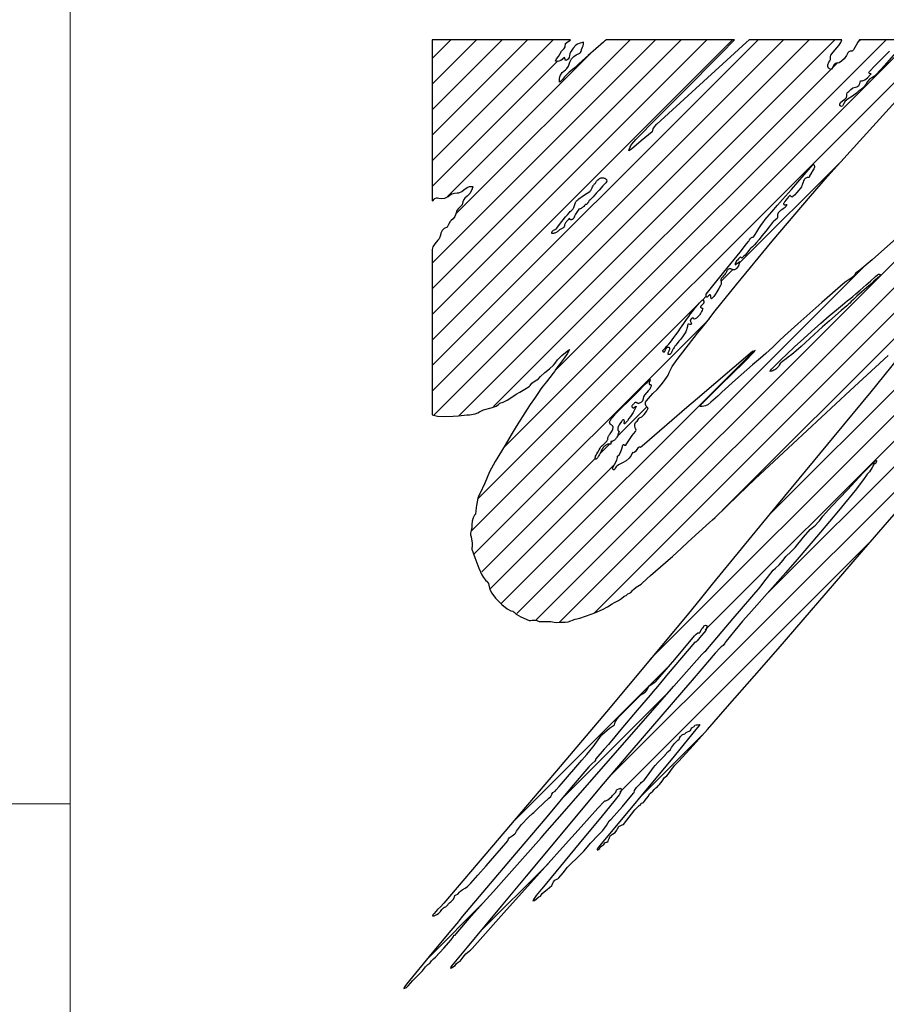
# Model space of a CAD drawing. Header units: millimetres. Extents: x 0 to 594, y 0 to 420.
# Tile 4 of 118: x 208 to 218, y 21 to 33. Entities that reach past the tile are written whole.
import ezdxf

# ---------------------------------------------------------------- set-up
doc = ezdxf.new("R2010")
doc.units = ezdxf.units.MM
doc.header["$LTSCALE"] = 0.257233
doc.layers.add('NoLayerName_001', color=7, linetype='Continuous')

msp = doc.modelspace()

# ---------------------------------------------------------------- linework, layer by layer
at = {"layer": 'NoLayerName_001', "color": 2, "linetype": 'Continuous', "lineweight": 13}
for p, q in [((208.5985, 42.4268), (208.5985, 14.1423)), ((208.5985, 23.5705), (176.7784, 23.5705))]:
    msp.add_line(p, q, dxfattribs=at)
at = {"layer": 'NoLayerName_001', "color": 7, "linetype": 'Continuous', "lineweight": 25}
for p, q in [((212.8412, 32.3073), (213.061, 32.527)), ((212.8412, 32.0073), (213.361, 32.527)), ((212.8412, 31.7073), (213.661, 32.527)), ((212.8412, 31.4073), (213.961, 32.527)), ((212.8412, 31.1073), (214.261, 32.527)), ((212.8412, 29.9072), (215.461, 32.527)), ((212.8412, 29.6072), (215.761, 32.527)), ((212.8412, 29.3072), (216.061, 32.527)), ((212.8412, 29.0072), (216.361, 32.527)), ((212.8412, 28.7072), (216.661, 32.527)), ((212.8412, 28.4072), (216.961, 32.527)), ((212.8608, 28.1269), (217.261, 32.527)), ((213.1195, 30.4856), (215.161, 32.527)), ((213.1534, 28.1195), (217.561, 32.527)), ((213.3781, 27.1441), (218.761, 32.527)), ((213.6742, 27.7402), (218.461, 32.527)), ((214.2841, 28.6501), (218.161, 32.527)), ((214.3335, 25.6995), (221.161, 32.527)), ((214.7431, 25.8091), (221.461, 32.527)), ((215.4018, 25.2678), (222.661, 32.527)), ((216.2425, 27.0085), (221.761, 32.527)), ((216.7901, 26.9561), (222.361, 32.527)), ((217.8285, 32.4946), (217.861, 32.527)), ((213.0234, 30.6895), (214.7226, 32.3886)), ((212.8412, 30.8073), (214.3132, 32.2792)), ((213.5629, 28.2289), (217.5962, 32.2623)), ((214.0514, 25.7175), (220.5702, 32.2363)), ((216.7691, 26.0351), (222.9965, 32.2625)), ((216.0413, 25.6073), (222.1994, 31.7653)), ((216.4458, 29.9118), (217.6508, 31.1168)), ((213.8338, 25.7998), (217.8893, 29.8553)), ((216.2262, 29.6923), (216.3668, 29.8329)), ((216.0099, 29.4759), (216.054, 29.52)), ((213.3039, 26.77), (215.9676, 29.4337)), ((213.3286, 26.4947), (216.087, 29.253)), ((214.9029, 23.8689), (220.0165, 28.9825)), ((213.6511, 25.9171), (216.6146, 28.8806)), ((215.0094, 27.8754), (215.3612, 28.2272)), ((214.8064, 27.6724), (214.9205, 27.7866)), ((214.9369, 27.8029), (214.9556, 27.8216)), ((213.4231, 26.2891), (214.752, 27.618)), ((213.5232, 26.0892), (214.9763, 27.5424)), ((215.0407, 23.7067), (218.0036, 26.6696)), ((213.7945, 23.3605), (215.6132, 25.1792)), ((214.3662, 23.6322), (215.6347, 24.9007)), ((215.2653, 23.6312), (216.0101, 24.376)), ((213.398, 22.064), (214.2009, 22.8669)), ((212.7985, 21.7645), (213.4526, 22.4186)), ((213.2523, 21.8885), (213.0758, 21.6775))]:
    msp.add_line(p, q, dxfattribs=at)
for points in [[(214.447, 32.3214), (214.4348, 32.3016), (214.4239, 32.293), (214.4085, 32.2853), (214.3999, 32.2978), (214.3934, 32.3189), (214.3794, 32.3117), (214.3655, 32.2963), (214.3511, 32.2842), (214.3277, 32.2758), (214.3026, 32.2726), (214.2862, 32.2777), (214.3012, 32.3044), (214.3212, 32.3301), (214.337, 32.3568), (214.3573, 32.3933), (214.3795, 32.416), (214.3888, 32.4249), (214.4013, 32.4457), (214.4063, 32.4834), (214.4212, 32.4946), (214.4577, 32.5216), (214.4623, 32.527), (212.8412, 32.527), (212.8412, 30.6415), (212.8419, 30.6407), (212.8537, 30.643), (212.8667, 30.6569), (212.8754, 30.6652), (212.8937, 30.673), (212.9064, 30.6733), (212.922, 30.67), (212.9564, 30.6654), (212.992, 30.6721), (213.0279, 30.6902), (213.0476, 30.7057), (213.074, 30.7227), (213.105, 30.7304), (213.1344, 30.7317), (213.156, 30.7338), (213.1891, 30.7502), (213.213, 30.767), (213.2524, 30.7949), (213.2814, 30.8074), (213.3085, 30.8086), (213.3153, 30.806), (213.3182, 30.8018), (213.3161, 30.7901), (213.3053, 30.7696), (213.2818, 30.7264), (213.2526, 30.6931), (213.2246, 30.6695), (213.2122, 30.6559), (213.2031, 30.627), (213.1938, 30.591), (213.1652, 30.5651), (213.1489, 30.5495), (213.1302, 30.5239), (213.1234, 30.5), (213.1219, 30.4926), (213.1077, 30.4565), (213.0878, 30.4267), (213.0661, 30.4091), (213.0544, 30.3969), (213.0342, 30.3608), (213.0227, 30.3389), (213.0163, 30.3311), (212.9831, 30.3146), (212.9602, 30.2911), (212.945, 30.2607), (212.9426, 30.2532), (212.9351, 30.223), (212.9253, 30.1947), (212.9098, 30.1761), (212.8748, 30.1354), (212.8514, 30.0983), (212.8412, 30.0668), (212.8412, 28.1283), (212.9037, 28.1148), (212.9864, 28.1088), (213.0893, 28.1126), (213.1516, 28.1192), (213.2474, 28.1283)], [(217.7417, 32.3944), (217.7244, 32.3858), (217.7153, 32.3755), (217.7063, 32.36), (217.6977, 32.3435), (217.6704, 32.3032), (217.641, 32.2747), (217.6112, 32.2586), (217.5807, 32.2539), (217.5654, 32.2489), (217.5505, 32.2318), (217.5325, 32.1985), (217.5213, 32.1815), (217.5125, 32.1792), (217.4883, 32.195), (217.4782, 32.2137), (217.4792, 32.2355), (217.4916, 32.2629), (217.5039, 32.281), (217.5092, 32.2968), (217.5103, 32.3283), (217.5105, 32.3307), (217.5147, 32.347), (217.543, 32.3838), (217.585, 32.4347), (217.6064, 32.4602), (217.6312, 32.495), (217.6437, 32.527), (216.5562, 32.527), (216.5211, 32.4955), (215.7938, 31.8312), (215.4749, 31.5383), (215.4649, 31.5301), (215.442, 31.5078), (215.4267, 31.4814), (215.4209, 31.4495), (215.293, 31.3407), (215.1792, 31.2467), (215.149, 31.2254), (215.1506, 31.2402), (215.1622, 31.2688), (215.1634, 31.2716), (215.1827, 31.3035), (215.2278, 31.3573), (215.2801, 31.4105), (215.4301, 31.5608), (215.7554, 31.8901), (216.2417, 32.3793), (216.3774, 32.5187), (216.3846, 32.527), (214.8836, 32.527), (214.8655, 32.5145), (214.8492, 32.4996), (214.6707, 32.3435), (214.6034, 32.2842), (214.5532, 32.2356), (214.5414, 32.2242), (214.5006, 32.1901), (214.4472, 32.1467), (214.3943, 32.0914), (214.3697, 32.0621), (214.3438, 32.0333), (214.335, 32.0287), (214.3358, 32.0744), (214.34, 32.0946), (214.3467, 32.1123), (214.3674, 32.1424), (214.404, 32.1765), (214.4187, 32.1904), (214.4399, 32.2182), (214.457, 32.2652)], [(214.457, 32.2652), (214.4763, 32.3027), (214.5007, 32.3306), (214.5309, 32.3492), (214.5709, 32.3699), (214.5813, 32.3792), (214.5871, 32.3882), (214.592, 32.4089), (214.5929, 32.4133), (214.6034, 32.4401), (214.611, 32.4552), (214.6176, 32.481), (214.6143, 32.5008), (214.5639, 32.4854), (214.5441, 32.4749), (214.5267, 32.4623), (214.4941, 32.4278), (214.4696, 32.3944), (214.4571, 32.3681), (214.447, 32.3214)], [(218.3317, 32.527), (217.8507, 32.527), (217.83, 32.4988), (217.8106, 32.465), (217.7791, 32.4097), (217.7658, 32.3936), (217.7417, 32.3944)], [(218.2993, 32.4036), (218.144, 32.2246), (218.0474, 32.1218), (218.0464, 32.1209), (218.0266, 32.1015), (217.9932, 32.0828), (217.9712, 32.068), (217.9457, 32.0372), (217.9229, 32.0029), (217.894, 31.9638), (217.8698, 31.9429), (217.846, 31.9345), (217.8167, 31.9032), (217.7692, 31.868), (217.7192, 31.8348), (217.6835, 31.8057), (217.6651, 31.7808), (217.6561, 31.7565), (217.65, 31.7472), (217.6346, 31.7445), (217.6221, 31.7529), (217.6198, 31.7571), (217.6185, 31.7732), (217.6294, 31.7924), (217.6529, 31.8121), (217.6783, 31.8303), (217.6961, 31.8494), (217.703, 31.8707), (217.7021, 31.8886), (217.7021, 31.889), (217.7074, 31.9048), (217.7147, 31.9123), (217.7262, 31.9192), (217.7347, 31.9284), (217.749, 31.9455)], [(217.749, 31.9455), (217.7726, 31.9629), (217.8038, 31.9724), (217.82, 31.9766), (217.8415, 31.9907), (217.8559, 32.0133), (217.8611, 32.0461), (217.8842, 32.0456), (217.9111, 32.0565), (217.9435, 32.0815), (217.9788, 32.1188), (217.9867, 32.1273), (217.9803, 32.1288), (217.9646, 32.1339), (217.9607, 32.1413), (217.969, 32.1539), (218.0257, 32.2163), (218.2023, 32.3952)], [(215.226, 27.6994), (215.2108, 27.6879), (215.2018, 27.6861), (215.1913, 27.6873), (215.1756, 27.6535), (215.1523, 27.6212), (215.1143, 27.5894), (215.0716, 27.5662), (215.0663, 27.5638), (215.0269, 27.5434), (214.9988, 27.5192), (214.9863, 27.5026), (214.9748, 27.4815), (214.9612, 27.4945), (214.9565, 27.5075), (214.962, 27.5189), (214.9791, 27.5474), (215.0062, 27.5977), (215.0161, 27.6279), (215.0149, 27.644), (215.034, 27.6593), (215.0509, 27.6876), (215.0656, 27.732), (215.076, 27.7754), (215.0798, 27.7826), (215.088, 27.7803), (215.1019, 27.7737), (215.1137, 27.7759), (215.1253, 27.7934), (215.1455, 27.8294), (215.1872, 27.8862), (215.225, 27.9364), (215.2313, 27.9493), (215.2272, 27.9618), (215.2264, 27.9639), (215.2165, 27.9955), (215.2156, 28.0211), (215.2241, 28.0411), (215.2325, 28.0494), (215.2444, 28.0565), (215.2523, 28.0656), (215.2644, 28.0873), (215.2714, 28.0943), (215.2996, 28.1072), (215.3279, 28.1323), (215.3545, 28.1698), (215.3688, 28.1991), (215.3721, 28.2113), (215.3658, 28.217), (215.3501, 28.2326), (215.3413, 28.2526), (215.3429, 28.2784), (215.3532, 28.2952), (215.4009, 28.3498), (215.4282, 28.3783), (215.4782, 28.4267), (215.5055, 28.4565), (215.5427, 28.5025), (215.594, 28.5729), (215.6061, 28.5951), (215.6181, 28.6265), (215.6562, 28.6967), (215.7131, 28.7775), (215.9532, 29.0874), (215.9933, 29.1389), (216.0753, 29.2412), (216.0877, 29.2539), (216.0945, 29.266), (216.1588, 29.3512), (216.4071, 29.6585), (216.8267, 30.1647), (217.2749, 30.6942), (217.4757, 30.9233), (218.6152, 32.1816)], [(216.053, 29.5441), (216.1314, 29.6428), (216.2606, 29.8033), (216.4511, 30.0386), (216.5272, 30.1331), (216.5488, 30.1607), (216.5522, 30.1655), (216.5611, 30.1814), (216.5696, 30.1934), (216.5776, 30.2022), (216.5851, 30.2083), (216.5923, 30.2124), (216.5992, 30.2148), (216.6065, 30.2161), (216.6088, 30.2165), (216.612, 30.2176), (216.6139, 30.2196), (216.627, 30.2442), (216.6461, 30.2765), (216.6712, 30.3159), (216.7011, 30.3599), (216.7174, 30.3826), (216.7457, 30.4204), (216.7687, 30.4491), (216.8215, 30.5109), (216.889, 30.5879), (216.9474, 30.6538), (217.0519, 30.7725), (217.2775, 31.0286), (217.3093, 31.0644), (217.31, 31.0652), (217.3159, 31.0592), (217.3181, 31.0562), (217.3199, 31.053), (217.3223, 31.0466), (217.3231, 31.0396), (217.3224, 31.032), (217.32, 31.0233), (217.3156, 31.0131), (217.3085, 31.0007), (217.2975, 30.9841), (217.2901, 30.9736), (217.2783, 30.9561), (217.2705, 30.9427), (217.2655, 30.9317), (217.2625, 30.9221), (217.2613, 30.9136), (217.2491, 30.9135), (217.2385, 30.912), (217.2292, 30.909), (217.221, 30.9048), (217.2137, 30.8993), (217.2071, 30.8923), (217.201, 30.8836), (217.1953, 30.8727), (217.1895, 30.8586), (217.1828, 30.8387), (217.182, 30.8363), (217.1755, 30.817), (217.1697, 30.8031), (217.1639, 30.7923), (217.1591, 30.7859), (217.1395, 30.763), (217.1148, 30.7354), (217.0867, 30.7053), (217.0695, 30.6882), (217.061, 30.6808), (217.0555, 30.685), (217.0496, 30.6912), (217.0493, 30.6916), (217.0427, 30.6988), (217.0372, 30.7035), (217.0305, 30.6982), (217.0202, 30.6878), (217.0056, 30.6708), (216.9876, 30.6475), (216.9771, 30.633), (216.9656, 30.6155), (216.9612, 30.6075), (216.9604, 30.605), (216.9611, 30.6002), (216.9619, 30.5984), (216.963, 30.5968), (216.9661, 30.5945), (216.9706, 30.5931), (216.9767, 30.5928), (216.985, 30.594), (216.9952, 30.5968), (216.9971, 30.5975), (216.9942, 30.5867), (216.99, 30.5771), (216.9844, 30.5683), (216.9774, 30.56), (216.9685, 30.552), (216.9571, 30.5437), (216.9415, 30.5341), (216.9387, 30.5325), (216.9252, 30.5238), (216.9143, 30.5149), (216.9056, 30.5058), (216.8989, 30.4967), (216.8939, 30.4874), (216.8906, 30.478), (216.8887, 30.4685), (216.8883, 30.4589), (216.889, 30.4492), (216.8898, 30.4435), (216.89, 30.4405), (216.8888, 30.4382), (216.8837, 30.4325), (216.8711, 30.4205), (216.8397, 30.3929)], [(214.6573, 30.7294), (214.6885, 30.7498), (214.6922, 30.7523), (214.6952, 30.7543), (214.6982, 30.7573), (214.7015, 30.7616), (214.7051, 30.7675), (214.7096, 30.7761), (214.717, 30.7916), (214.723, 30.8033), (214.7286, 30.8132), (214.7343, 30.8219), (214.7402, 30.8297), (214.7463, 30.8367), (214.7509, 30.8421), (214.7551, 30.848), (214.7597, 30.8554), (214.7632, 30.8613), (214.7676, 30.8678), (214.7724, 30.8739), (214.7782, 30.8799), (214.7852, 30.8862), (214.7939, 30.8929), (214.8046, 30.9002), (214.8178, 30.9082), (214.8237, 30.9093), (214.8306, 30.9098), (214.8359, 30.9097), (214.8435, 30.909), (214.8509, 30.9076), (214.8579, 30.9055), (214.8643, 30.903), (214.8702, 30.8999), (214.8753, 30.8964), (214.8798, 30.8925), (214.8836, 30.8883), (214.8868, 30.8837), (214.8894, 30.8788), (214.8913, 30.8735), (214.8905, 30.8712), (214.8883, 30.8672), (214.8837, 30.8607), (214.8757, 30.8507), (214.8629, 30.8358), (214.8437, 30.8145)], [(214.5143, 30.5963), (214.5188, 30.6086), (214.523, 30.6183), (214.5271, 30.6263), (214.5311, 30.6329), (214.5353, 30.6384), (214.5395, 30.6429), (214.5485, 30.6511), (214.5612, 30.6615), (214.5781, 30.6744), (214.5998, 30.6902), (214.6265, 30.7088), (214.6573, 30.7294)], [(214.8437, 30.8145), (214.7983, 30.7657), (214.7821, 30.7479), (214.7685, 30.7323), (214.7495, 30.7102), (214.7285, 30.6861), (214.7128, 30.6688), (214.7014, 30.657), (214.6934, 30.6494), (214.688, 30.645), (214.6846, 30.6427), (214.6824, 30.6419)], [(214.6824, 30.6419), (214.6787, 30.6359), (214.6743, 30.6276), (214.6725, 30.6242), (214.6683, 30.6164), (214.6646, 30.6106), (214.661, 30.6061), (214.6572, 30.6024), (214.6533, 30.5994), (214.649, 30.5971), (214.6443, 30.5954), (214.6391, 30.5942), (214.628, 30.5828), (214.6191, 30.5739), (214.6113, 30.5668), (214.6037, 30.5608), (214.596, 30.5555), (214.5882, 30.551), (214.58, 30.5471), (214.5714, 30.5438), (214.5623, 30.5411), (214.5531, 30.5297), (214.5447, 30.518), (214.537, 30.5061), (214.5298, 30.4939), (214.5229, 30.4808), (214.5159, 30.4663), (214.5121, 30.4579), (214.5063, 30.4457), (214.5021, 30.4377), (214.4984, 30.4319), (214.4948, 30.4275), (214.4913, 30.4241), (214.4876, 30.4215), (214.4836, 30.4195), (214.4815, 30.4188), (214.4792, 30.4182), (214.4742, 30.4175), (214.4685, 30.4175), (214.4619, 30.4182), (214.454, 30.4199), (214.4532, 30.4206), (214.4526, 30.4214), (214.452, 30.4231), (214.452, 30.425), (214.4526, 30.4277), (214.4534, 30.4301), (214.454, 30.4329), (214.4411, 30.4218), (214.431, 30.4127), (214.4231, 30.4049), (214.4165, 30.3976), (214.4108, 30.3903), (214.4059, 30.3827), (214.4016, 30.3748), (214.3977, 30.3663), (214.3944, 30.3571), (214.394, 30.3549), (214.394, 30.3548), (214.3936, 30.3495), (214.3929, 30.3448), (214.3917, 30.3404), (214.3897, 30.3361), (214.387, 30.3318), (214.3835, 30.3275), (214.3789, 30.3233), (214.3732, 30.319), (214.3662, 30.3147), (214.3577, 30.3105), (214.3508, 30.307), (214.3438, 30.3028), (214.3364, 30.2974), (214.3273, 30.2901), (214.3199, 30.2839), (214.3116, 30.2775), (214.3041, 30.2724), (214.2969, 30.2682), (214.2895, 30.2647), (214.2817, 30.2618), (214.2734, 30.2596), (214.2645, 30.2579), (214.2547, 30.2568), (214.2494, 30.2565), (214.2439, 30.2564), (214.2436, 30.2625), (214.244, 30.2679), (214.2451, 30.2727), (214.2467, 30.2769), (214.249, 30.2807), (214.2519, 30.2841), (214.2556, 30.2874), (214.2602, 30.2905), (214.2661, 30.2938), (214.2746, 30.2978), (214.2747, 30.2978), (214.283, 30.3018), (214.289, 30.3051), (214.2938, 30.3084), (214.2953, 30.31), (214.3029, 30.3195)], [(214.3029, 30.3195), (214.3465, 30.3754), (214.3789, 30.4164), (214.4061, 30.45), (214.4285, 30.4767), (214.4464, 30.4973), (214.4605, 30.5126), (214.4713, 30.5235), (214.4794, 30.531), (214.4854, 30.5358), (214.4887, 30.5386), (214.4919, 30.5423), (214.4952, 30.5472), (214.4986, 30.5536), (214.5022, 30.5619), (214.5064, 30.5731), (214.5143, 30.5963)], [(216.8397, 30.3929), (216.8327, 30.3863), (216.8162, 30.3673), (216.7909, 30.3357), (216.7517, 30.2847), (216.7076, 30.2277), (216.6728, 30.1843), (216.6435, 30.1498), (216.6184, 30.1221), (216.5968, 30.1002), (216.5781, 30.0832), (216.5655, 30.0714), (216.5522, 30.0568), (216.5365, 30.0376), (216.5244, 30.0221), (216.5087, 30.0029), (216.4955, 29.9884), (216.4831, 29.9768), (216.4709, 29.9673), (216.4664, 29.9693), (216.462, 29.9728), (216.4569, 29.9775), (216.4526, 29.9803), (216.4404, 29.9672), (216.4318, 29.9584), (216.4194, 29.9451), (216.4104, 29.9337), (216.4036, 29.9231), (216.3985, 29.9125), (216.395, 29.9018), (216.393, 29.8905), (216.4009, 29.8936), (216.4095, 29.8986), (216.4198, 29.9064), (216.4243, 29.9099), (216.4356, 29.9186), (216.4449, 29.9244), (216.4536, 29.9283), (216.442, 29.9029), (216.4304, 29.8788), (216.4215, 29.8626), (216.4137, 29.851), (216.4066, 29.8427), (216.3997, 29.8368), (216.3929, 29.8327), (216.3859, 29.8303), (216.3822, 29.8297), (216.3783, 29.8295), (216.3702, 29.8302), (216.3611, 29.8328), (216.3508, 29.8375), (216.3468, 29.8394), (216.3429, 29.8408), (216.3355, 29.8422), (216.3284, 29.842), (216.3216, 29.8403), (216.3149, 29.8371), (216.3082, 29.8321), (216.3017, 29.8254), (216.2954, 29.8169), (216.29, 29.8073), (216.2829, 29.7907)], [(218.3184, 30.2328), (217.9973, 29.9462), (217.8549, 29.8255), (217.8118, 29.7938), (217.8038, 29.7909), (217.7877, 29.7608), (217.7609, 29.7343), (217.7187, 29.7069), (217.6922, 29.6913), (217.6589, 29.664), (217.4108, 29.4468), (217.1281, 29.1987), (216.9695, 29.0561), (216.9073, 28.9962), (216.8334, 28.9236), (216.7543, 28.8499), (216.6886, 28.7926), (216.5957, 28.7143), (216.3982, 28.539), (216.2382, 28.3964), (216.1915, 28.348), (216.1098, 28.2766), (216.0715, 28.2459), (216.045, 28.2336), (216.0067, 28.2284), (215.9849, 28.2286), (215.9907, 28.2473), (216.007, 28.2657), (216.0184, 28.2763), (216.1818, 28.4367), (216.2231, 28.4776), (216.4971, 28.7492), (216.6144, 28.8684), (216.6291, 28.8857), (216.6131, 28.8782), (216.5955, 28.8739), (215.9531, 28.322), (215.8281, 28.2143), (215.3305, 27.787), (215.2833, 27.7479), (215.2747, 27.752), (215.2673, 27.7525), (215.2553, 27.745), (215.226, 27.6994)], [(216.2829, 29.7907), (216.2774, 29.7817), (216.2695, 29.7717), (216.2577, 29.7591), (216.2571, 29.7584), (216.2437, 29.7443), (216.2348, 29.7336), (216.2285, 29.7241), (216.2242, 29.7151), (216.2238, 29.712), (216.2245, 29.7038), (216.2273, 29.6859), (216.2273, 29.6859), (216.2293, 29.6717), (216.2296, 29.6653), (216.2286, 29.6626), (216.221, 29.6473), (216.2004, 29.6099), (216.1777, 29.5712), (216.1583, 29.5404), (216.1432, 29.5186), (216.1322, 29.5046), (216.1246, 29.4965), (216.1194, 29.4924), (216.1159, 29.491), (216.1127, 29.4945)], [(216.9223, 28.7316), (216.9098, 28.712), (216.8998, 28.6981), (216.8896, 28.6857), (216.8793, 28.675), (216.8688, 28.6658), (216.8581, 28.6581), (216.8472, 28.6518), (216.8362, 28.6469), (216.8249, 28.6433), (216.8132, 28.641), (216.8012, 28.64), (216.8031, 28.6438), (216.8085, 28.6515), (216.8202, 28.6654), (216.8414, 28.6883), (216.8759, 28.7236), (216.9275, 28.7743), (216.9989, 28.8424), (217.0901, 28.9275), (217.1975, 29.0258), (217.2867, 29.1061), (217.396, 29.203), (217.4949, 29.289), (217.58, 29.3615), (217.6502, 29.4198), (217.7063, 29.465), (217.7496, 29.4985), (217.7735, 29.5174), (217.8087, 29.5469), (217.8587, 29.5905), (217.9278, 29.6524), (217.9791, 29.6988), (218.0369, 29.7509), (218.0618, 29.7726), (218.0711, 29.78), (218.0737, 29.7811), (218.0774, 29.7811), (218.0824, 29.7797), (218.0877, 29.777), (218.0922, 29.7735), (218.0949, 29.7701), (218.0961, 29.767), (218.0956, 29.7656), (218.0925, 29.7616), (218.0833, 29.7521), (218.0621, 29.7325), (218.0201, 29.6952), (217.9579, 29.6412), (217.8768, 29.5706), (217.8202, 29.5203), (217.7803, 29.4836), (217.7531, 29.4573), (217.7355, 29.439)], [(215.6168, 28.9594), (215.6355, 28.9824), (215.6551, 29.0075), (215.6758, 29.0351), (215.6983, 29.066), (215.7235, 29.1017), (215.754, 29.1458), (215.7912, 29.2002), (215.8228, 29.2461), (215.8487, 29.2828), (215.8716, 29.3145), (215.8928, 29.3428), (215.9127, 29.3685), (215.9318, 29.3922), (215.9503, 29.4141), (215.9577, 29.4228), (215.9714, 29.4384), (215.9824, 29.4504), (215.9922, 29.4603), (216.0013, 29.4687), (216.0097, 29.4758), (216.0119, 29.4772), (216.0139, 29.4778), (216.0158, 29.4778), (216.0175, 29.4771), (216.0193, 29.4757), (216.0209, 29.4736), (216.0226, 29.4704), (216.024, 29.4663), (216.0252, 29.4611), (216.0258, 29.4553), (216.0259, 29.4533), (216.0257, 29.4483), (216.025, 29.4444), (216.0236, 29.4403), (216.0216, 29.4362), (216.0187, 29.4319), (216.015, 29.4273), (216.0101, 29.4223), (216.0032, 29.4159), (216.003, 29.4157), (215.9969, 29.4101), (215.9932, 29.406), (215.9907, 29.4027), (215.9891, 29.3998), (215.9883, 29.3972), (215.9881, 29.3946), (215.9883, 29.3933), (215.9886, 29.3921), (215.9896, 29.3899), (215.9912, 29.388), (215.9934, 29.3863), (215.9965, 29.3846), (216.001, 29.3828), (216.0029, 29.3821), (216.0074, 29.3803), (216.0105, 29.3787), (216.0126, 29.377), (216.0141, 29.3751), (216.0116, 29.3687), (216.005, 29.3531), (215.9988, 29.3395), (215.9926, 29.3275), (215.9865, 29.3167), (215.9802, 29.307), (215.9739, 29.2981), (215.9673, 29.2901), (215.9606, 29.2828), (215.9537, 29.2762), (215.9465, 29.2702), (215.939, 29.2648), (215.9313, 29.2599), (215.9231, 29.2555), (215.9146, 29.2517), (215.9121, 29.2528), (215.91, 29.2543), (215.9083, 29.2563), (215.9065, 29.2591), (215.9059, 29.2602), (215.9043, 29.2625), (215.9027, 29.2641), (215.9008, 29.2652), (215.8996, 29.2656), (215.8983, 29.2658), (215.8959, 29.2658), (215.8931, 29.2651), (215.8896, 29.2636), (215.8855, 29.2612), (215.881, 29.2578), (215.8766, 29.2536), (215.8763, 29.2533), (215.8726, 29.2491), (215.8701, 29.2453), (215.8686, 29.2422), (215.8679, 29.2398), (215.8678, 29.236), (215.8682, 29.232), (215.8693, 29.2278), (215.8711, 29.2229), (215.8741, 29.2167), (215.8744, 29.2159), (215.8773, 29.2099), (215.8789, 29.2055), (215.8798, 29.2017), (215.8801, 29.1984), (215.8797, 29.1952), (215.8788, 29.1922), (215.8755, 29.1909), (215.8716, 29.1901), (215.867, 29.1898), (215.8611, 29.19), (215.8483, 29.1911)], [(216.1127, 29.4945), (216.1105, 29.4993), (216.109, 29.5058), (216.1082, 29.5154), (216.1081, 29.5173), (216.1072, 29.525), (216.1057, 29.5299), (216.1034, 29.5333), (216.1001, 29.5355), (216.0953, 29.5364), (216.0912, 29.5359), (216.0872, 29.5339), (216.0831, 29.5301), (216.078, 29.5236), (216.0776, 29.5231), (216.0726, 29.5165), (216.0688, 29.513), (216.0653, 29.5112), (216.0616, 29.5111), (216.0575, 29.5126), (216.0559, 29.5138), (216.0546, 29.5151), (216.0531, 29.5185), (216.0526, 29.5232), (216.0531, 29.5312), (216.0535, 29.5374), (216.053, 29.5441)], [(217.7355, 29.439), (217.7271, 29.4309), (217.7006, 29.407), (217.6366, 29.3514)], [(217.6366, 29.3514), (217.4983, 29.2324), (217.4164, 29.1612), (217.3685, 29.1186), (217.268, 29.0262)], [(215.8483, 29.1911), (215.8418, 29.1913), (215.8366, 29.1911), (215.8351, 29.1779), (215.833, 29.1651), (215.8303, 29.1526), (215.827, 29.1403), (215.8231, 29.1282), (215.8185, 29.1162), (215.8134, 29.1043), (215.8075, 29.0925), (215.8009, 29.0805), (215.7935, 29.0683), (215.7851, 29.0557), (215.7756, 29.0425), (215.7646, 29.0283), (215.7514, 29.0122), (215.734, 28.9919), (215.7257, 28.9822), (215.7092, 28.9629), (215.6965, 28.9473), (215.6859, 28.9335), (215.6767, 28.9207), (215.6687, 28.9085), (215.6669, 28.905), (215.663, 28.8963), (215.6628, 28.8957), (215.6567, 28.882), (215.6514, 28.8709), (215.6465, 28.8618), (215.642, 28.8545), (215.6379, 28.8487), (215.634, 28.8442), (215.6304, 28.8408), (215.627, 28.8384), (215.6239, 28.8367), (215.6209, 28.8358), (215.6179, 28.8356), (215.615, 28.836), (215.612, 28.837), (215.609, 28.8388), (215.6059, 28.8414), (215.6063, 28.847), (215.6072, 28.8527), (215.6088, 28.8587), (215.6112, 28.8651), (215.6144, 28.8722), (215.6188, 28.8806), (215.6201, 28.8829), (215.6246, 28.8912), (215.6271, 28.8967), (215.6286, 28.9009), (215.6293, 28.9043), (215.6294, 28.9073), (215.6288, 28.9098), (215.6277, 28.9122), (215.6259, 28.9144), (215.6234, 28.9164), (215.6199, 28.9184), (215.6156, 28.92), (215.6136, 28.9205), (215.6116, 28.9209), (215.6078, 28.9211), (215.6041, 28.9207), (215.6005, 28.9197), (215.5969, 28.918), (215.5933, 28.9157), (215.5897, 28.9125), (215.586, 28.9085), (215.5822, 28.9034), (215.5783, 28.8972), (215.574, 28.8894), (215.5662, 28.8733)], [(217.268, 29.0262), (217.1652, 28.932), (217.1073, 28.8798), (217.0805, 28.8565), (217.0589, 28.8392), (217.0148, 28.8055), (216.99, 28.7867), (216.9467, 28.7537), (216.9302, 28.7405), (216.9258, 28.7364), (216.9223, 28.7316)], [(218.3792, 28.8876), (217.9824, 28.4007), (217.5499, 27.8768), (216.8042, 26.974), (216.1227, 26.1447), (215.9817, 25.9691), (215.8456, 25.7999), (215.4021, 25.2661), (214.8838, 24.6483), (214.3012, 23.9564), (213.9614, 23.5558), (213.538, 23.0601), (212.9773, 22.405), (212.9394, 22.3617), (212.9059, 22.3305), (212.8658, 22.2838), (212.863, 22.2806), (212.85, 22.2677), (212.8463, 22.2545), (212.8665, 22.2567), (212.8953, 22.27), (212.9145, 22.2827), (212.9413, 22.3074), (212.9566, 22.3286), (212.9741, 22.3483), (212.9865, 22.356), (213.0034, 22.3623), (213.0509, 22.4135), (213.0609, 22.4214), (213.0812, 22.4385), (213.0869, 22.4457), (213.1037, 22.4756), (213.1072, 22.4927), (213.124, 22.5014), (213.1419, 22.5099), (213.1643, 22.5325), (213.1745, 22.5433), (213.1952, 22.5602), (213.2305, 22.5812), (213.2557, 22.6), (213.2944, 22.6377), (213.3791, 22.7325), (213.4741, 22.8421), (213.7049, 23.1087), (213.7273, 23.1364), (213.7362, 23.1575), (213.7458, 23.1694), (213.7796, 23.1939), (213.8101, 23.2152)], [(213.2474, 28.1283), (213.2789, 28.1315), (213.3469, 28.1415), (213.3761, 28.1532), (213.3956, 28.165), (213.4443, 28.1878), (213.5338, 28.2134), (213.5939, 28.2324), (213.6202, 28.2495), (213.6278, 28.2605), (213.6334, 28.2665), (213.6732, 28.2765), (213.7219, 28.3005), (213.7866, 28.3436), (213.8263, 28.3715), (213.8705, 28.3975), (213.9285, 28.4291), (213.9797, 28.4632), (213.9912, 28.4747), (214.0098, 28.5021), (214.0357, 28.5219), (214.0702, 28.5386), (214.0732, 28.5401), (214.0856, 28.55), (214.1115, 28.581), (214.1645, 28.6272), (214.2164, 28.6685), (214.2642, 28.7108), (214.2851, 28.7374), (214.3117, 28.7746), (214.3617, 28.8254), (214.4224, 28.8757), (214.4519, 28.8955), (214.4228, 28.8435), (214.3902, 28.7949), (214.3308, 28.7142), (214.291, 28.6637), (214.2753, 28.6383), (214.2613, 28.6171), (214.1818, 28.5159), (214.1437, 28.4688), (214.1043, 28.418), (214.1027, 28.4157), (214.0419, 28.3199), (213.9912, 28.2495), (213.9541, 28.195), (213.8264, 27.9938), (213.7691, 27.8954)], [(215.5662, 28.8733), (215.5636, 28.8684), (215.5618, 28.8658), (215.5604, 28.8645), (215.5594, 28.8641), (215.5579, 28.8641), (215.5566, 28.8642), (215.5542, 28.8648), (215.5521, 28.866), (215.5503, 28.8678), (215.5488, 28.8701), (215.5476, 28.8731), (215.5468, 28.8766), (215.5464, 28.8803), (215.5465, 28.8815)], [(215.5465, 28.8815), (215.5468, 28.8832), (215.5481, 28.8859), (215.5509, 28.89), (215.5558, 28.8962), (215.5635, 28.905), (215.575, 28.9171), (215.5913, 28.9336), (215.6011, 28.9433), (215.6125, 28.9547), (215.6168, 28.9594)], [(216.1573, 26.9251), (216.4275, 27.1872), (216.628, 27.3777), (217.0685, 27.7881), (217.7398, 28.4137), (218.185, 28.8261)], [(214.9026, 27.8521), (214.9029, 27.8594), (214.9036, 27.8661), (214.9052, 27.8726), (214.9075, 27.879), (214.9108, 27.8854), (214.9151, 27.8919), (214.9206, 27.8983), (214.9286, 27.9076), (214.9365, 27.9182), (214.9437, 27.9293), (214.95, 27.9405), (214.955, 27.951), (214.9586, 27.9607), (214.961, 27.9692), (214.9622, 27.9765), (214.9625, 27.9828), (214.9619, 27.9881), (214.9607, 27.9926), (214.9586, 27.9966), (214.9558, 28.0003), (214.9519, 28.004), (214.9466, 28.0078), (214.9407, 28.0116), (214.9344, 28.0158), (214.9299, 28.0195), (214.9267, 28.023), (214.9244, 28.0268), (214.9229, 28.0309), (214.9222, 28.0355), (214.9224, 28.0408), (214.9236, 28.047), (214.926, 28.0543), (214.9297, 28.0624), (214.9348, 28.0715), (214.9417, 28.082), (214.9507, 28.094), (214.9622, 28.108), (214.9758, 28.1236), (214.9915, 28.1406), (215.0194, 28.1696), (215.0652, 28.2158), (215.1378, 28.2879), (215.2006, 28.3499), (215.2721, 28.4208), (215.3115, 28.4606), (215.332, 28.4819), (215.3429, 28.4933), (215.36, 28.5103), (215.3767, 28.5257), (215.3927, 28.5394), (215.3934, 28.5403), (215.3938, 28.541), (215.3948, 28.5422), (215.3959, 28.5426), (215.3981, 28.5426), (215.396, 28.5357), (215.3925, 28.5267), (215.3918, 28.5249), (215.3886, 28.5165), (215.3867, 28.5096), (215.3857, 28.5032), (215.3855, 28.4969), (215.3862, 28.4906), (215.3881, 28.4887), (215.3909, 28.4871), (215.395, 28.4858), (215.397, 28.4853), (215.4025, 28.4839), (215.406, 28.4825), (215.4084, 28.4808), (215.41, 28.4787), (215.4096, 28.4715), (215.4083, 28.4643), (215.406, 28.4569), (215.4028, 28.4493), (215.3983, 28.4413), (215.3926, 28.4326), (215.385, 28.4229), (215.375, 28.4113)], [(215.375, 28.4113), (215.3584, 28.3932), (215.3465, 28.3799), (215.3376, 28.3689), (215.3305, 28.3591), (215.3248, 28.35), (215.3204, 28.3412), (215.317, 28.3327), (215.3146, 28.3244), (215.3131, 28.316), (215.3125, 28.3076), (215.312, 28.3035), (215.3105, 28.2991), (215.308, 28.2943), (215.3043, 28.2892), (215.2993, 28.2839), (215.2931, 28.2787), (215.2888, 28.2757), (215.2814, 28.2713), (215.274, 28.268), (215.267, 28.2658), (215.2607, 28.2646), (215.2551, 28.2643), (215.2514, 28.2649), (215.2471, 28.2664), (215.2417, 28.2691), (215.2387, 28.2707), (215.2335, 28.2733), (215.2295, 28.2747), (215.226, 28.2752), (215.2235, 28.2747), (215.22, 28.2731), (215.215, 28.2699), (215.2084, 28.2645), (215.2004, 28.2568), (215.1958, 28.2518), (215.1892, 28.2438), (215.1851, 28.2379), (215.1832, 28.2341), (215.1826, 28.2318), (215.1829, 28.2278), (215.184, 28.2238), (215.186, 28.2201), (215.1881, 28.2174), (215.1912, 28.2148), (215.1945, 28.2131), (215.1978, 28.2124), (215.2018, 28.2125), (215.2056, 28.2134), (215.2096, 28.2152), (215.2141, 28.2182), (215.2198, 28.2228), (215.2208, 28.2236), (215.2252, 28.227), (215.2287, 28.2288), (215.2317, 28.2297), (215.2346, 28.2297), (215.2228, 28.2057), (215.2099, 28.1816), (215.196, 28.1575), (215.181, 28.1333), (215.1649, 28.1092), (215.1477, 28.085)], [(215.1477, 28.085), (215.1295, 28.0608), (215.1166, 28.0446), (215.1128, 28.0394), (215.1086, 28.0339), (215.1052, 28.0301), (215.1018, 28.0276), (215.0985, 28.0259), (215.0949, 28.0251), (215.0939, 28.029), (215.0935, 28.0342), (215.0938, 28.0415), (215.0944, 28.0494), (215.0947, 28.057), (215.0943, 28.0622), (215.0934, 28.0659), (215.092, 28.0687), (215.0901, 28.0707), (215.0889, 28.0715), (215.0875, 28.0721), (215.0842, 28.0728), (215.0798, 28.0727), (215.0773, 28.072), (215.0748, 28.0703), (215.0719, 28.0674), (215.0684, 28.0627), (215.0645, 28.0566), (215.0602, 28.0499)], [(215.0602, 28.0499), (215.0423, 28.0249), (215.0343, 28.0128), (215.0282, 28.0024), (215.0236, 27.9931), (215.0203, 27.9847), (215.0181, 27.977), (215.017, 27.9698), (215.0167, 27.9663), (215.0167, 27.9591), (215.0175, 27.9533), (215.0189, 27.9488), (215.0208, 27.9453), (215.0231, 27.9427), (215.0259, 27.9409), (215.0293, 27.9398), (215.0332, 27.9395), (215.0248, 27.9138), (215.024, 27.9111), (215.018, 27.894), (215.0126, 27.8806), (215.0073, 27.8693), (215.0019, 27.8598), (214.9964, 27.8515), (214.9905, 27.8444), (214.9844, 27.8382), (214.9779, 27.8328), (214.9709, 27.8282), (214.9634, 27.8244), (214.9553, 27.8213), (214.9465, 27.8189), (214.9369, 27.8173), (214.936, 27.8139), (214.936, 27.8099), (214.9367, 27.8047), (214.937, 27.8026), (214.9379, 27.797), (214.9379, 27.793), (214.9372, 27.7897), (214.9358, 27.7868)], [(213.7691, 27.8954), (213.6959, 27.7761), (213.5809, 27.5828), (213.5155, 27.4608), (213.4872, 27.395), (213.4604, 27.3277), (213.4006, 27.2033), (213.3924, 27.1932), (213.3787, 27.1547), (213.3608, 27.068), (213.3574, 27.0445), (213.3509, 26.9641), (213.3377, 26.9525), (213.3229, 26.9235), (213.3122, 26.8844), (213.3085, 26.845), (213.3059, 26.8014), (213.2985, 26.773), (213.2926, 26.7413), (213.2933, 26.7227), (213.2977, 26.6999), (213.3114, 26.6269), (213.3111, 26.583), (213.3089, 26.5691), (213.3085, 26.5537), (213.3412, 26.4569), (213.3876, 26.3308), (213.4242, 26.2551), (213.4446, 26.2228), (213.4677, 26.1921), (213.4891, 26.1713), (213.4917, 26.169), (213.5037, 26.1516), (213.51, 26.1142), (213.5179, 26.0819), (213.5414, 26.0372), (213.5856, 25.9791), (213.6504, 25.9133), (213.6591, 25.9055), (213.7223, 25.8565), (213.765, 25.8331), (213.7893, 25.8272), (213.7996, 25.8181), (213.8018, 25.8155), (213.8276, 25.7916), (213.8819, 25.7599), (213.9802, 25.7202), (213.9962, 25.72), (214.0133, 25.7221), (214.0457, 25.7233), (214.0686, 25.7168), (214.0971, 25.7077), (214.142, 25.7052), (214.1736, 25.706), (214.2318, 25.7053), (214.2731, 25.6974), (214.2955, 25.6957), (214.3548, 25.7), (214.4009, 25.7006), (214.4355, 25.7029), (214.4688, 25.7151), (214.4863, 25.7232), (214.5172, 25.7331), (214.5715, 25.7474), (214.704, 25.7936), (214.7473, 25.81), (214.8383, 25.8467), (214.897, 25.8795), (214.9509, 25.9131), (214.978, 25.929), (215.0256, 25.9531), (215.0596, 25.9777), (215.0933, 26.003), (215.1166, 26.0124), (215.1239, 26.0186), (215.1243, 26.0191), (215.1367, 26.033), (215.1556, 26.0406), (215.1687, 26.0479), (215.1945, 26.0757), (215.2001, 26.0816), (215.2341, 26.1112), (215.2736, 26.1325), (215.29, 26.145), (215.3615, 26.2119), (215.3992, 26.2473), (215.6353, 26.4487), (215.6579, 26.4682), (215.7638, 26.5658), (215.8438, 26.6397), (216.0908, 26.8661), (216.1278, 26.898), (216.1573, 26.9251)], [(214.8103, 27.6797), (214.8027, 27.6638), (214.7962, 27.6516), (214.79, 27.6405), (214.7849, 27.6321), (214.7804, 27.6258), (214.7759, 27.6208), (214.7714, 27.6169), (214.7667, 27.6139), (214.7616, 27.6118), (214.7561, 27.6104), (214.755, 27.6113), (214.754, 27.6124), (214.7525, 27.6149), (214.7517, 27.6182), (214.7517, 27.6225), (214.7525, 27.628), (214.7546, 27.6351), (214.7581, 27.6442), (214.7637, 27.656), (214.7719, 27.6713), (214.7839, 27.6919), (214.8006, 27.7199), (214.8123, 27.7399), (214.82, 27.7544), (214.8222, 27.7579), (214.8263, 27.7625), (214.8331, 27.7688), (214.8448, 27.7787), (214.8498, 27.7828), (214.863, 27.7941), (214.8733, 27.8036), (214.8815, 27.8122), (214.8882, 27.8202), (214.8934, 27.8278), (214.8974, 27.835), (214.9003, 27.8419), (214.9023, 27.8486), (214.9026, 27.8521)], [(214.9358, 27.7868), (214.9273, 27.7876), (214.9189, 27.7875), (214.9107, 27.7865), (214.9026, 27.7846), (214.8945, 27.7818), (214.8865, 27.7782), (214.8785, 27.7735), (214.8706, 27.7679), (214.8627, 27.7613), (214.855, 27.7538), (214.8476, 27.7454), (214.8406, 27.7366), (214.8394, 27.7349), (214.8337, 27.7265), (214.8277, 27.7161), (214.821, 27.7029), (214.8103, 27.6797)], [(215.6763, 24.9482), (216.0008, 25.3184), (216.034, 25.3523), (216.0488, 25.3628), (216.3708, 25.7426), (216.6843, 26.1109), (216.7427, 26.1852), (216.7719, 26.223), (216.8402, 26.3077), (216.8651, 26.3328), (216.9106, 26.3729), (216.9553, 26.4255), (216.986, 26.4684), (216.9971, 26.4823), (217.0387, 26.5163), (217.0956, 26.5753), (217.1943, 26.6941), (217.2733, 26.7846), (217.2959, 26.806), (217.3347, 26.8371), (217.3644, 26.8704), (217.3798, 26.8871), (217.4201, 26.9419), (217.4874, 27.017), (217.5266, 27.0572), (217.7081, 27.2486), (217.8465, 27.3979), (217.8946, 27.4491), (217.944, 27.5001), (217.9975, 27.5573), (218.017, 27.5721), (218.0178, 27.5726), (218.0355, 27.5867), (218.0399, 27.5962), (218.0429, 27.5985), (218.0474, 27.5974), (218.0513, 27.5883), (218.0449, 27.5695), (218.0407, 27.5638), (218.0191, 27.5466), (217.9984, 27.5125), (217.9668, 27.4634), (217.9391, 27.435), (217.899, 27.3724), (217.8, 27.2417), (217.6062, 27.0049), (217.3933, 26.7537), (217.1206, 26.4335), (216.9879, 26.282), (216.8012, 26.0709), (216.5857, 25.8295), (216.5538, 25.794), (216.4786, 25.7114), (216.443, 25.6686), (216.3894, 25.6013), (216.2859, 25.4776), (216.2763, 25.4604), (216.2724, 25.4534), (216.2522, 25.4261), (216.2302, 25.4097), (216.2157, 25.397), (216.1607, 25.3367)], [(214.1108, 22.4851), (214.1325, 22.5187), (214.1561, 22.5382), (214.1881, 22.5642), (214.2427, 22.6111), (214.2505, 22.6204), (214.2562, 22.6398), (214.2634, 22.6548), (214.2814, 22.6744), (214.3045, 22.6856), (214.3165, 22.6897), (214.3276, 22.7), (214.3766, 22.7604), (214.4269, 22.8251), (214.4781, 22.8772), (214.5244, 22.9218), (214.6179, 23.0152), (214.6608, 23.0654), (214.6967, 23.1065), (214.792, 23.2049), (214.8329, 23.2483), (214.8408, 23.258), (214.8864, 23.3164), (214.9185, 23.3686), (214.9405, 23.3906), (215.0727, 23.5391), (215.1275, 23.6025), (215.2025, 23.6928), (215.2087, 23.7021), (215.2152, 23.7234), (215.2382, 23.7585), (215.2819, 23.8073), (215.2935, 23.8187), (215.3082, 23.8319), (215.3264, 23.8468), (215.3677, 23.8964), (215.4374, 23.9933), (215.4543, 24.017), (215.4905, 24.0571), (215.5497, 24.1146), (215.571, 24.1396), (215.5727, 24.1418), (215.6026, 24.1779), (215.6351, 24.2043), (215.6473, 24.2283), (215.6838, 24.2752), (215.7229, 24.316), (215.7369, 24.3268), (215.7409, 24.3336), (215.7427, 24.3395), (215.7536, 24.3602), (215.777, 24.3808), (215.7933, 24.3857), (215.8023, 24.3914), (215.8202, 24.4071), (215.868, 24.4304), (215.8779, 24.4474), (215.878, 24.4477), (215.8869, 24.4617), (215.9137, 24.475), (215.9169, 24.4845), (215.9222, 24.4907), (215.9375, 24.496), (215.9515, 24.4967), (215.9784, 24.4989), (215.9716, 24.488), (215.8983, 24.3956), (215.6785, 24.1296), (214.8069, 23.0785), (214.7893, 23.0586), (214.7752, 23.0385), (214.7745, 23.0308), (214.779, 23.0276), (214.7836, 23.0279), (214.7944, 23.0365), (214.7966, 23.0387), (214.8059, 23.0459), (214.8123, 23.0601), (214.8314, 23.0754), (214.8523, 23.0917), (214.8665, 23.112), (214.8738, 23.1162), (214.8884, 23.1201), (214.9034, 23.1329), (214.9104, 23.1456), (214.9164, 23.164), (214.9197, 23.174), (214.9336, 23.1961), (214.9553, 23.2127), (214.986, 23.2342), (215.0054, 23.2599), (215.0139, 23.2755), (215.031, 23.3015), (215.0622, 23.3176), (215.0697, 23.3208), (215.0841, 23.3285), (215.1243, 23.376), (215.1773, 23.4466), (215.2183, 23.4973), (215.23, 23.5107), (215.269, 23.5507), (215.2865, 23.5624), (215.2896, 23.5706), (215.2945, 23.5754), (215.3095, 23.5807), (215.3182, 23.5843), (215.332, 23.5991), (215.3521, 23.626), (215.3554, 23.6297), (215.3782, 23.6582), (215.3894, 23.6847), (215.4028, 23.6921), (215.4268, 23.7182), (215.4434, 23.7383), (215.4634, 23.7578), (215.4749, 23.7615), (215.4924, 23.7813), (215.5068, 23.7953), (215.5391, 23.8329), (215.5659, 23.8795), (215.5909, 23.8984), (215.6247, 23.9379), (215.641, 23.9602), (215.6833, 24.0165), (215.711, 24.0441), (215.7349, 24.0693), (215.9005, 24.2524), (216.0671, 24.4404), (216.3033, 24.7095), (216.6191, 25.0685), (216.8953, 25.3845), (217.754, 26.3809), (217.8964, 26.5459), (218.3061, 27.0203)], [(213.8101, 23.2152), (213.8185, 23.2246), (213.8315, 23.2495), (213.8779, 23.3117), (213.8898, 23.3261), (213.9702, 23.4144), (214.0165, 23.4563), (214.0349, 23.467), (214.0792, 23.5128), (214.2085, 23.6339), (214.2327, 23.6559), (214.2394, 23.6686), (214.2446, 23.6833), (214.2574, 23.7033), (214.2818, 23.7193), (214.2972, 23.7317), (214.3314, 23.7729), (214.3566, 23.8038), (214.5965, 24.0797), (214.6544, 24.1459), (214.7257, 24.2348), (214.7287, 24.2389), (214.8275, 24.3733), (214.8314, 24.377), (214.9221, 24.4559), (214.978, 24.4967), (214.9872, 24.5278), (215.0096, 24.5637), (215.0376, 24.5951), (215.1956, 24.7541), (215.2682, 24.8259), (215.2744, 24.8398), (215.2933, 24.8527), (215.3075, 24.8601), (215.3388, 24.88), (215.3623, 24.9055), (215.3786, 24.9405), (215.3871, 24.9515), (215.403, 24.9655), (215.4423, 24.9923), (215.4598, 24.999), (215.6859, 25.2615), (215.9178, 25.5371), (215.9364, 25.5582), (215.956, 25.5727), (215.9795, 25.575), (215.9804, 25.578), (215.9969, 25.6144), (216.0076, 25.6277), (216.0206, 25.6389), (216.0276, 25.6543), (216.0303, 25.6569), (216.0451, 25.6633), (216.0607, 25.6584), (216.0603, 25.6554), (216.0577, 25.6266), (216.0482, 25.5996), (216.027, 25.5739), (215.9998, 25.5434), (215.9807, 25.5181), (215.9492, 25.4791), (215.9316, 25.4651), (215.9198, 25.4646), (215.6083, 25.0971), (215.4813, 24.945), (215.4338, 24.8864), (215.3955, 24.8446), (215.2449, 24.666), (215.0516, 24.4393), (214.983, 24.3558), (214.9087, 24.2661), (214.859, 24.2091), (214.7615, 24.0972), (214.7583, 24.0874), (214.7572, 24.0799), (214.7478, 24.0694), (214.7129, 24.0369), (214.6771, 24.0019), (214.4725, 23.7591), (214.1855, 23.4173), (213.7602, 22.915), (213.1993, 22.2535), (213.1556, 22.1964), (213.1506, 22.19), (213.0629, 22.0824), (212.8431, 21.8218), (212.5398, 21.4534)], [(216.1607, 25.3367), (216.0029, 25.1519), (215.8896, 25.0207), (215.7876, 24.9029), (215.1582, 24.1715), (214.8481, 23.8049), (214.335, 23.19)], [(213.5619, 22.5426), (213.7117, 22.7123), (213.8391, 22.8553), (214.118, 23.1699), (214.1626, 23.2199), (214.3912, 23.4822), (214.5768, 23.6941), (215.6763, 24.9482)], [(213.0758, 21.6775), (213.0605, 21.6587), (213.0552, 21.6439), (213.0706, 21.6461), (213.0867, 21.6592), (213.0912, 21.6627), (213.1137, 21.6732), (213.1264, 21.6963), (213.1485, 21.7137), (213.171, 21.7229), (213.2046, 21.7707), (213.2359, 21.8085), (213.2799, 21.8456), (213.2934, 21.8551), (213.3101, 21.8744), (213.7146, 22.3256), (214.0349, 22.6811), (214.3714, 23.0572), (214.5872, 23.2993), (214.7829, 23.518), (214.8577, 23.5981), (214.8665, 23.6056), (214.8775, 23.6051), (214.9011, 23.6145), (214.9488, 23.6533), (214.9555, 23.6666), (214.9756, 23.6846), (214.9937, 23.7051), (215.0029, 23.7302), (215.0093, 23.7365), (215.028, 23.7456), (215.0516, 23.7529), (215.0564, 23.7257), (215.0489, 23.7008), (215.0332, 23.6749), (214.9878, 23.6159), (214.82, 23.4105), (214.8167, 23.4065), (214.5655, 23.1033)], [(214.335, 23.19), (214.0452, 22.8437), (213.9422, 22.7204), (213.6507, 22.3682), (213.4611, 22.1404), (213.2523, 21.8885)], [(214.5655, 23.1033), (214.127, 22.5729), (214.1191, 22.5636), (214.0615, 22.4937), (214.0308, 22.4491), (214.0231, 22.4299), (214.0401, 22.4353), (214.0641, 22.4545), (214.0684, 22.4585), (214.0933, 22.4788), (214.1108, 22.4851)], [(212.707, 21.5881), (212.7282, 21.6114), (212.7626, 21.6561), (212.7933, 21.6839), (212.8148, 21.7023), (212.8173, 21.7055), (212.833, 21.7281), (212.8592, 21.7499), (212.8804, 21.7698), (212.9793, 21.8754), (213.0634, 21.9736), (213.093, 22.0151), (213.0974, 22.0272), (213.1101, 22.0307), (213.1224, 22.0438), (213.1246, 22.0466), (213.2982, 22.252), (213.4784, 22.4518), (213.5619, 22.5426)], [(212.5398, 21.4534), (212.5321, 21.4445), (212.5166, 21.4238), (212.5118, 21.4046), (212.5398, 21.415), (212.5623, 21.4357), (212.5625, 21.436), (212.6169, 21.4979), (212.707, 21.5881)]]:
    msp.add_lwpolyline(points, dxfattribs=at)

doc.saveas('drawing.dxf')
